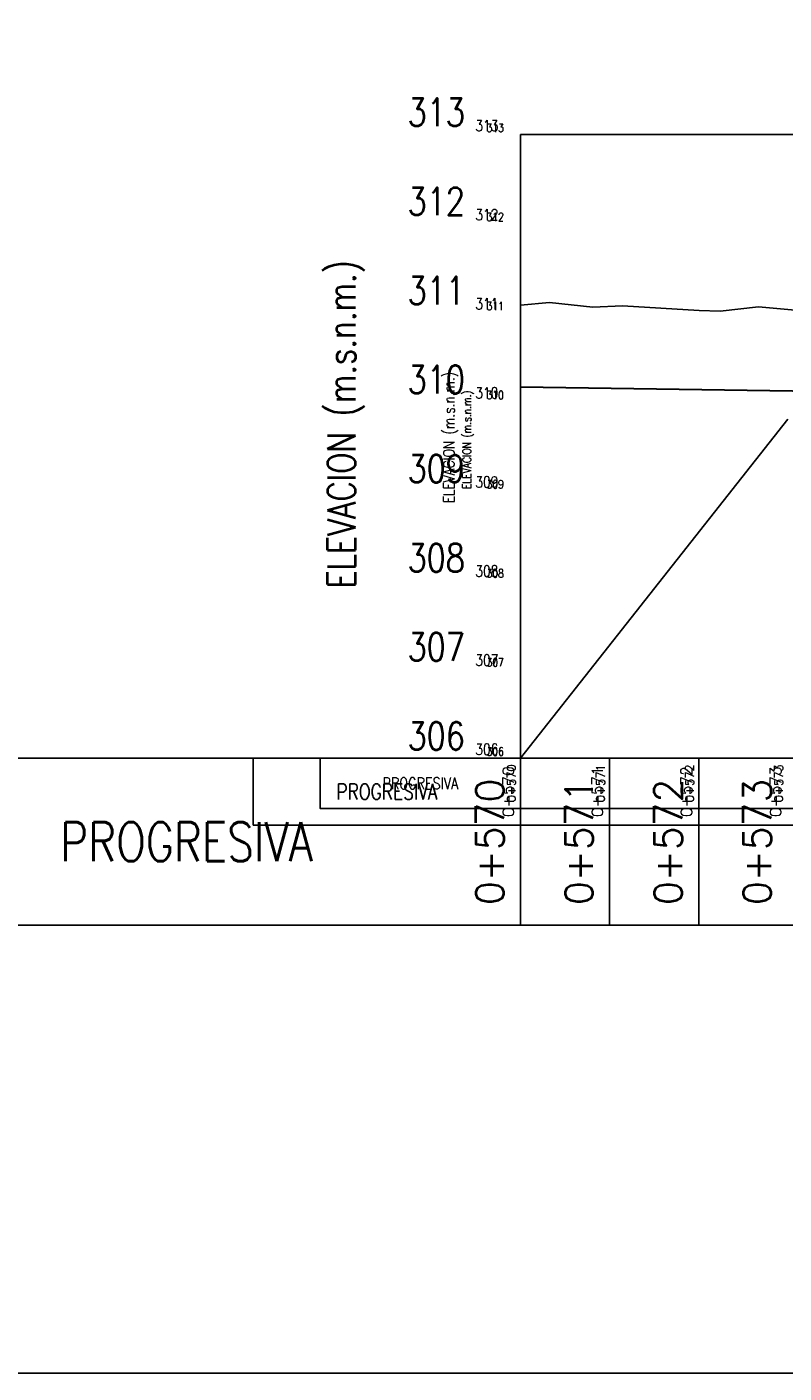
# Model space of a CAD drawing. Header units: metres. Extents: x 719936 to 720643, y 9143565 to 9144018.
# Tile 17 of 56: x 720490 to 720498, y 9143903 to 9143918. Entities that reach past the tile are written whole.
import ezdxf

# ---------------------------------------------------------------- set-up
doc = ezdxf.new("R2010")
doc.units = ezdxf.units.M
for name, pattern in [('CENTER', [2, 1.25, -0.25, 0.25, -0.25]), ('CENTER2', [1.125, 0.75, -0.125, 0.125, -0.125]), ('CONTINUO', [0])]:
    doc.linetypes.add(name, pattern=pattern)
for name, color, linetype in [('-01-C-DESCOLMA', 5, 'CENTER2'), ('01_CIVI_322_PF_GRID', 8, 'Continuous'), ('_ESTRUCTURA', 1, 'Continuous'), ('AecObjExplode_PLANTA RAPIDA_Vport_1ECE', 7, 'Continuous'), ('AecObjExplode_PLANTA RAPIDA_Vport_1ED3', 7, 'Continuous'), ('AecObjExplode_PLANTA RAPIDA_Vport_1ED7', 7, 'Continuous'), ('AecObjExplode_PLANTA RAPIDA_Vport_220C', 7, 'Continuous'), ('AecObjExplode_PLANTA RAPIDA_Vport_22C7', 7, 'Continuous'), ('AecObjExplode_PLANTA RAPIDA_Vport_22CB', 7, 'Continuous'), ('AecObjExplode_PLANTA RAPIDA_Vport_22E2', 7, 'Continuous'), ('AecObjExplode_PLANTA RAPIDA_Vport_22EB', 7, 'Continuous'), ('AecObjExplode_PLANTA RAPIDA_Vport_2460', 7, 'Continuous'), ('AecObjExplode_PLANTA RAPIDA_Vport_2496', 7, 'Continuous'), ('AIR.A3-TN', 32, 'Continuous'), ('AIR_NOTAS A-3', 7, 'Continuous'), ('C-ALIG', 5, 'CENTER'), ('C-Borde de Camino', 2, 'Continuous'), ('C-ROAD-PROF-TEXT', 7, 'Continuous'), ('C-ROAD-PROF-VIEW', 7, 'Continuous')]:
    doc.layers.add(name, color=color, linetype=linetype)
doc.styles.add('AIR-Simplex.(0.80)', font='simplex.shx', dxfattribs={"width": 0.8})
doc.styles.get("Standard").update_dxf_attribs({"font": 'simplex.shx'})

# ---------------------------------------------------------------- blocks, each defined once
blk = doc.blocks.new('AecObjExplode_PLANTA RAPIDA_Vport_1ECE')
at = {"layer": '-01-C-DESCOLMA', "color": 5, "linetype": 'CENTER2', "lineweight": 30, "ltscale": 5, "flags": 128}
blk.add_lwpolyline([(720495.244, 9143914.384), (720505.244, 9143914.239), (720510.694, 9143914.215), (720522.941, 9143912.014), (720533.741, 9143912.014), (720535.244, 9143913.015), (720540.244, 9143912.964), (720543.244, 9143912.865)], dxfattribs=at)
at = {"layer": '01_CIVI_322_PF_GRID', "color": 7, "linetype": 'Continuous', "lineweight": -3}
for p, q in [((720495.244, 9143910.215), (720495.244, 9143917.215)), ((720495.244, 9143917.215), (720545.244, 9143917.215)), ((720495.244, 9143910.215), (720545.244, 9143910.215))]:
    blk.add_line(p, q, dxfattribs=at)
at = {"layer": 'AIR.A3-TN', "color": 32, "linetype": 'Continuous', "lineweight": -3, "ltscale": 5, "flags": 128}
blk.add_lwpolyline([(720495.244, 9143915.299), (720495.568, 9143915.328), (720496.055, 9143915.276), (720496.387, 9143915.291), (720497.248, 9143915.239), (720497.484, 9143915.234), (720497.914, 9143915.281), (720498.367, 9143915.24)], dxfattribs=at)
at = {"layer": 'C-ROAD-PROF-VIEW', "color": 7, "linetype": 'Continuous', "lineweight": -3}
for p, q in [((720495.244, 9143908.34), (720495.244, 9143910.215)), ((720496.244, 9143908.34), (720496.244, 9143910.215)), ((720497.244, 9143908.34), (720497.244, 9143910.215))]:
    blk.add_line(p, q, dxfattribs=at)
for points in [[(720495.244, 9143908.34), (720495.244, 9143910.215), (720487.744, 9143910.215), (720487.744, 9143908.34)], [(720495.244, 9143908.34), (720545.244, 9143908.34), (720545.244, 9143910.215), (720495.244, 9143910.215)]]:
    blk.add_3dface(points, dxfattribs=at)
at = {"layer": 'AIR_NOTAS A-3', "color": 4, "linetype": 'Continuous', "lineweight": -3, "insert": (720491.494, 9143909.277), "char_height": 0.4375, "attachment_point": 5, "style": 'AIR-Simplex.(0.80)'}
blk.add_mtext('{\\C4;PROGRESIVA}', dxfattribs=at)
at = {"layer": 'C-ROAD-PROF-TEXT', "color": 7, "linetype": 'Continuous', "lineweight": -3, "char_height": 0.3125, "attachment_point": 8, "rotation": 90}
for s, insert in [('0+570', (720495.056, 9143909.277)), ('0+571', (720496.056, 9143909.277)), ('0+572', (720497.056, 9143909.277)), ('0+573', (720498.056, 9143909.277))]:
    blk.add_mtext(s, dxfattribs=dict(at, insert=insert))
at = {"layer": 'C-ROAD-PROF-VIEW', "color": 7, "linetype": 'Continuous', "lineweight": -3, "char_height": 0.3125, "attachment_point": 6, "style": 'AIR-Simplex.(0.80)'}
for s, insert in [('313', (720494.619, 9143917.465)), ('312', (720494.619, 9143916.465)), ('311', (720494.619, 9143915.465)), ('310', (720494.619, 9143914.465)), ('309', (720494.619, 9143913.465)), ('308', (720494.619, 9143912.465)), ('307', (720494.619, 9143911.465)), ('306', (720494.619, 9143910.465))]:
    blk.add_mtext(s, dxfattribs=dict(at, insert=insert))
at = {"layer": 'C-ROAD-PROF-VIEW', "color": 7, "linetype": 'Continuous', "lineweight": -3, "insert": (720493.494, 9143913.965), "char_height": 0.3125, "attachment_point": 8, "rotation": 90, "style": 'AIR-Simplex.(0.80)'}
blk.add_mtext('ELEVACION (m.s.n.m.)', dxfattribs=at)
blk = doc.blocks.new('AecObjExplode_PLANTA RAPIDA_Vport_1ED3')
at = {"layer": '-01-C-DESCOLMA', "color": 5, "linetype": 'CENTER2', "lineweight": 30, "ltscale": 5, "flags": 128}
blk.add_lwpolyline([(720495.244, 9143914.384), (720505.244, 9143914.239), (720510.694, 9143914.215), (720522.941, 9143912.014), (720533.741, 9143912.014), (720535.244, 9143913.015), (720540.244, 9143912.964), (720543.244, 9143912.865)], dxfattribs=at)
at = {"layer": '01_CIVI_322_PF_GRID', "color": 7, "linetype": 'Continuous', "lineweight": -3}
for p, q in [((720495.244, 9143910.215), (720495.244, 9143917.215)), ((720495.244, 9143917.215), (720545.244, 9143917.215)), ((720495.244, 9143910.215), (720545.244, 9143910.215))]:
    blk.add_line(p, q, dxfattribs=at)
at = {"layer": 'AIR.A3-TN', "color": 32, "linetype": 'Continuous', "lineweight": -3, "ltscale": 5, "flags": 128}
blk.add_lwpolyline([(720495.244, 9143915.299), (720495.568, 9143915.328), (720496.055, 9143915.276), (720496.387, 9143915.291), (720497.248, 9143915.239), (720497.484, 9143915.234), (720497.914, 9143915.281), (720498.367, 9143915.24)], dxfattribs=at)
at = {"layer": 'C-ROAD-PROF-VIEW', "color": 7, "linetype": 'Continuous', "lineweight": -3}
for p, q in [((720495.244, 9143909.465), (720495.244, 9143910.215)), ((720496.244, 9143909.465), (720496.244, 9143910.215)), ((720497.244, 9143909.465), (720497.244, 9143910.215))]:
    blk.add_line(p, q, dxfattribs=at)
for points in [[(720495.244, 9143909.465), (720495.244, 9143910.215), (720492.244, 9143910.215), (720492.244, 9143909.465)], [(720495.244, 9143909.465), (720545.244, 9143909.465), (720545.244, 9143910.215), (720495.244, 9143910.215)]]:
    blk.add_3dface(points, dxfattribs=at)
at = {"layer": 'AIR_NOTAS A-3', "color": 4, "linetype": 'Continuous', "lineweight": -3, "insert": (720493.744, 9143909.84), "char_height": 0.175, "attachment_point": 5, "style": 'AIR-Simplex.(0.80)'}
blk.add_mtext('{\\C4;PROGRESIVA}', dxfattribs=at)
at = {"layer": 'C-ROAD-PROF-TEXT', "color": 7, "linetype": 'Continuous', "lineweight": -3, "char_height": 0.125, "attachment_point": 8, "rotation": 90}
for s, insert in [('0+570', (720495.169, 9143909.84)), ('0+571', (720496.169, 9143909.84)), ('0+572', (720497.169, 9143909.84)), ('0+573', (720498.169, 9143909.84))]:
    blk.add_mtext(s, dxfattribs=dict(at, insert=insert))
at = {"layer": 'C-ROAD-PROF-VIEW', "color": 7, "linetype": 'Continuous', "lineweight": -3, "char_height": 0.125, "attachment_point": 6, "style": 'AIR-Simplex.(0.80)'}
for s, insert in [('313', (720494.994, 9143917.315)), ('312', (720494.994, 9143916.315)), ('311', (720494.994, 9143915.315)), ('310', (720494.994, 9143914.315)), ('309', (720494.994, 9143913.315)), ('308', (720494.994, 9143912.315)), ('307', (720494.994, 9143911.315)), ('306', (720494.994, 9143910.315))]:
    blk.add_mtext(s, dxfattribs=dict(at, insert=insert))
at = {"layer": 'C-ROAD-PROF-VIEW', "color": 7, "linetype": 'Continuous', "lineweight": -3, "insert": (720494.544, 9143913.815), "char_height": 0.125, "attachment_point": 8, "rotation": 90, "style": 'AIR-Simplex.(0.80)'}
blk.add_mtext('ELEVACION (m.s.n.m.)', dxfattribs=at)
blk = doc.blocks.new('AecObjExplode_PLANTA RAPIDA_Vport_1ED7')
at = {"layer": '-01-C-DESCOLMA', "color": 5, "linetype": 'CENTER2', "lineweight": 30, "ltscale": 5, "flags": 128}
blk.add_lwpolyline([(720495.244, 9143914.384), (720505.244, 9143914.239), (720510.694, 9143914.215), (720522.941, 9143912.014), (720533.741, 9143912.014), (720535.244, 9143913.015), (720540.244, 9143912.964), (720543.244, 9143912.865)], dxfattribs=at)
at = {"layer": '01_CIVI_322_PF_GRID', "color": 7, "linetype": 'Continuous', "lineweight": -3}
for p, q in [((720495.244, 9143910.215), (720495.244, 9143917.215)), ((720495.244, 9143917.215), (720545.244, 9143917.215)), ((720495.244, 9143910.215), (720545.244, 9143910.215))]:
    blk.add_line(p, q, dxfattribs=at)
at = {"layer": 'AIR.A3-TN', "color": 32, "linetype": 'Continuous', "lineweight": -3, "ltscale": 5, "flags": 128}
blk.add_lwpolyline([(720495.244, 9143915.299), (720495.568, 9143915.328), (720496.055, 9143915.276), (720496.387, 9143915.291), (720497.248, 9143915.239), (720497.484, 9143915.234), (720497.914, 9143915.281), (720498.367, 9143915.24)], dxfattribs=at)
at = {"layer": 'C-ROAD-PROF-VIEW', "color": 7, "linetype": 'Continuous', "lineweight": -3}
for p, q in [((720495.244, 9143909.465), (720495.244, 9143910.215)), ((720496.244, 9143909.465), (720496.244, 9143910.215)), ((720497.244, 9143909.465), (720497.244, 9143910.215))]:
    blk.add_line(p, q, dxfattribs=at)
for points in [[(720495.244, 9143909.465), (720495.244, 9143910.215), (720492.244, 9143910.215), (720492.244, 9143909.465)], [(720495.244, 9143909.465), (720545.244, 9143909.465), (720545.244, 9143910.215), (720495.244, 9143910.215)]]:
    blk.add_3dface(points, dxfattribs=at)
at = {"layer": 'AIR_NOTAS A-3', "color": 4, "linetype": 'Continuous', "lineweight": -3, "insert": (720493.744, 9143909.84), "char_height": 0.175, "attachment_point": 5, "style": 'AIR-Simplex.(0.80)'}
blk.add_mtext('{\\C4;PROGRESIVA}', dxfattribs=at)
at = {"layer": 'C-ROAD-PROF-TEXT', "color": 7, "linetype": 'Continuous', "lineweight": -3, "char_height": 0.125, "attachment_point": 8, "rotation": 90}
for s, insert in [('0+570', (720495.169, 9143909.84)), ('0+571', (720496.169, 9143909.84)), ('0+572', (720497.169, 9143909.84)), ('0+573', (720498.169, 9143909.84))]:
    blk.add_mtext(s, dxfattribs=dict(at, insert=insert))
at = {"layer": 'C-ROAD-PROF-VIEW', "color": 7, "linetype": 'Continuous', "lineweight": -3, "char_height": 0.125, "attachment_point": 6, "style": 'AIR-Simplex.(0.80)'}
for s, insert in [('313', (720494.994, 9143917.315)), ('312', (720494.994, 9143916.315)), ('311', (720494.994, 9143915.315)), ('310', (720494.994, 9143914.315)), ('309', (720494.994, 9143913.315)), ('308', (720494.994, 9143912.315)), ('307', (720494.994, 9143911.315)), ('306', (720494.994, 9143910.315))]:
    blk.add_mtext(s, dxfattribs=dict(at, insert=insert))
at = {"layer": 'C-ROAD-PROF-VIEW', "color": 7, "linetype": 'Continuous', "lineweight": -3, "insert": (720494.544, 9143913.815), "char_height": 0.125, "attachment_point": 8, "rotation": 90, "style": 'AIR-Simplex.(0.80)'}
blk.add_mtext('ELEVACION (m.s.n.m.)', dxfattribs=at)
blk = doc.blocks.new('AecObjExplode_PLANTA RAPIDA_Vport_220C')
at = {"layer": '-01-C-DESCOLMA', "color": 5, "linetype": 'CENTER2', "lineweight": 30, "ltscale": 5, "flags": 128}
blk.add_lwpolyline([(720495.244, 9143914.384), (720505.244, 9143914.239), (720510.694, 9143914.215), (720522.941, 9143912.014), (720533.741, 9143912.014), (720535.244, 9143913.015), (720540.244, 9143912.964), (720543.244, 9143912.865)], dxfattribs=at)
at = {"layer": '01_CIVI_322_PF_GRID', "color": 7, "linetype": 'Continuous', "lineweight": -3}
for p, q in [((720495.244, 9143910.215), (720495.244, 9143917.215)), ((720495.244, 9143917.215), (720545.244, 9143917.215)), ((720495.244, 9143910.215), (720545.244, 9143910.215))]:
    blk.add_line(p, q, dxfattribs=at)
at = {"layer": 'AIR.A3-TN', "color": 32, "linetype": 'Continuous', "lineweight": -3, "ltscale": 5, "flags": 128}
blk.add_lwpolyline([(720495.244, 9143915.299), (720495.568, 9143915.328), (720496.055, 9143915.276), (720496.387, 9143915.291), (720497.248, 9143915.239), (720497.484, 9143915.234), (720497.914, 9143915.281), (720498.367, 9143915.24)], dxfattribs=at)
at = {"layer": 'C-ROAD-PROF-VIEW', "color": 7, "linetype": 'Continuous', "lineweight": -3}
for p, q in [((720495.244, 9143908.34), (720495.244, 9143910.215)), ((720496.244, 9143908.34), (720496.244, 9143910.215)), ((720497.244, 9143908.34), (720497.244, 9143910.215))]:
    blk.add_line(p, q, dxfattribs=at)
for points in [[(720495.244, 9143908.34), (720495.244, 9143910.215), (720487.744, 9143910.215), (720487.744, 9143908.34)], [(720495.244, 9143908.34), (720545.244, 9143908.34), (720545.244, 9143910.215), (720495.244, 9143910.215)]]:
    blk.add_3dface(points, dxfattribs=at)
at = {"layer": 'AIR_NOTAS A-3', "color": 4, "linetype": 'Continuous', "lineweight": -3, "insert": (720491.494, 9143909.277), "char_height": 0.4375, "attachment_point": 5, "style": 'AIR-Simplex.(0.80)'}
blk.add_mtext('{\\C4;PROGRESIVA}', dxfattribs=at)
at = {"layer": 'C-ROAD-PROF-TEXT', "color": 7, "linetype": 'Continuous', "lineweight": -3, "char_height": 0.3125, "attachment_point": 8, "rotation": 90}
for s, insert in [('0+570', (720495.056, 9143909.277)), ('0+571', (720496.056, 9143909.277)), ('0+572', (720497.056, 9143909.277)), ('0+573', (720498.056, 9143909.277))]:
    blk.add_mtext(s, dxfattribs=dict(at, insert=insert))
at = {"layer": 'C-ROAD-PROF-VIEW', "color": 7, "linetype": 'Continuous', "lineweight": -3, "char_height": 0.3125, "attachment_point": 6, "style": 'AIR-Simplex.(0.80)'}
for s, insert in [('313', (720494.619, 9143917.465)), ('312', (720494.619, 9143916.465)), ('311', (720494.619, 9143915.465)), ('310', (720494.619, 9143914.465)), ('309', (720494.619, 9143913.465)), ('308', (720494.619, 9143912.465)), ('307', (720494.619, 9143911.465)), ('306', (720494.619, 9143910.465))]:
    blk.add_mtext(s, dxfattribs=dict(at, insert=insert))
at = {"layer": 'C-ROAD-PROF-VIEW', "color": 7, "linetype": 'Continuous', "lineweight": -3, "insert": (720493.494, 9143913.965), "char_height": 0.3125, "attachment_point": 8, "rotation": 90, "style": 'AIR-Simplex.(0.80)'}
blk.add_mtext('ELEVACION (m.s.n.m.)', dxfattribs=at)
blk = doc.blocks.new('AecObjExplode_PLANTA RAPIDA_Vport_22C7')
at = {"layer": '-01-C-DESCOLMA', "color": 5, "linetype": 'CENTER2', "lineweight": 30, "ltscale": 5, "flags": 128}
blk.add_lwpolyline([(720495.244, 9143914.384), (720505.244, 9143914.239), (720510.694, 9143914.215), (720522.941, 9143912.014), (720533.741, 9143912.014), (720535.244, 9143913.015), (720540.244, 9143912.964), (720543.244, 9143912.865)], dxfattribs=at)
at = {"layer": '01_CIVI_322_PF_GRID', "color": 7, "linetype": 'Continuous', "lineweight": -3}
for p, q in [((720495.244, 9143910.215), (720495.244, 9143917.215)), ((720495.244, 9143917.215), (720545.244, 9143917.215)), ((720495.244, 9143910.215), (720545.244, 9143910.215))]:
    blk.add_line(p, q, dxfattribs=at)
at = {"layer": 'AIR.A3-TN', "color": 32, "linetype": 'Continuous', "lineweight": -3, "ltscale": 5, "flags": 128}
blk.add_lwpolyline([(720495.244, 9143915.299), (720495.568, 9143915.328), (720496.055, 9143915.276), (720496.387, 9143915.291), (720497.248, 9143915.239), (720497.484, 9143915.234), (720497.914, 9143915.281), (720498.367, 9143915.24)], dxfattribs=at)
at = {"layer": 'C-ROAD-PROF-VIEW', "color": 7, "linetype": 'Continuous', "lineweight": -3}
for p, q in [((720495.244, 9143909.652), (720495.244, 9143910.215)), ((720496.244, 9143909.652), (720496.244, 9143910.215)), ((720497.244, 9143909.652), (720497.244, 9143910.215))]:
    blk.add_line(p, q, dxfattribs=at)
for points in [[(720495.244, 9143909.652), (720495.244, 9143910.215), (720492.994, 9143910.215), (720492.994, 9143909.652)], [(720495.244, 9143909.652), (720545.244, 9143909.652), (720545.244, 9143910.215), (720495.244, 9143910.215)]]:
    blk.add_3dface(points, dxfattribs=at)
at = {"layer": 'AIR_NOTAS A-3', "color": 4, "linetype": 'Continuous', "lineweight": -3, "insert": (720494.119, 9143909.933), "char_height": 0.13125, "attachment_point": 5, "style": 'AIR-Simplex.(0.80)'}
blk.add_mtext('{\\C4;PROGRESIVA}', dxfattribs=at)
at = {"layer": 'C-ROAD-PROF-TEXT', "color": 7, "linetype": 'Continuous', "lineweight": -3, "char_height": 0.0938, "attachment_point": 8, "rotation": 90}
for s, insert in [('0+570', (720495.188, 9143909.933)), ('0+571', (720496.188, 9143909.933)), ('0+572', (720497.188, 9143909.933)), ('0+573', (720498.188, 9143909.933))]:
    blk.add_mtext(s, dxfattribs=dict(at, insert=insert))
at = {"layer": 'C-ROAD-PROF-VIEW', "color": 7, "linetype": 'Continuous', "lineweight": -3, "char_height": 0.0938, "attachment_point": 6, "style": 'AIR-Simplex.(0.80)'}
for s, insert in [('313', (720495.056, 9143917.29)), ('312', (720495.056, 9143916.29)), ('311', (720495.056, 9143915.29)), ('310', (720495.056, 9143914.29)), ('309', (720495.056, 9143913.29)), ('308', (720495.056, 9143912.29)), ('307', (720495.056, 9143911.29)), ('306', (720495.056, 9143910.29))]:
    blk.add_mtext(s, dxfattribs=dict(at, insert=insert))
at = {"layer": 'C-ROAD-PROF-VIEW', "color": 7, "linetype": 'Continuous', "lineweight": -3, "insert": (720494.719, 9143913.79), "char_height": 0.09375, "attachment_point": 8, "rotation": 90, "style": 'AIR-Simplex.(0.80)'}
blk.add_mtext('ELEVACION (m.s.n.m.)', dxfattribs=at)
blk = doc.blocks.new('AecObjExplode_PLANTA RAPIDA_Vport_22CB')
at = {"layer": '-01-C-DESCOLMA', "color": 5, "linetype": 'CENTER2', "lineweight": 30, "ltscale": 5, "flags": 128}
blk.add_lwpolyline([(720495.244, 9143914.384), (720505.244, 9143914.239), (720510.694, 9143914.215), (720522.941, 9143912.014), (720533.741, 9143912.014), (720535.244, 9143913.015), (720540.244, 9143912.964), (720543.244, 9143912.865)], dxfattribs=at)
at = {"layer": '01_CIVI_322_PF_GRID', "color": 7, "linetype": 'Continuous', "lineweight": -3}
for p, q in [((720495.244, 9143910.215), (720495.244, 9143917.215)), ((720495.244, 9143917.215), (720545.244, 9143917.215)), ((720495.244, 9143910.215), (720545.244, 9143910.215))]:
    blk.add_line(p, q, dxfattribs=at)
at = {"layer": 'AIR.A3-TN', "color": 32, "linetype": 'Continuous', "lineweight": -3, "ltscale": 5, "flags": 128}
blk.add_lwpolyline([(720495.244, 9143915.299), (720495.568, 9143915.328), (720496.055, 9143915.276), (720496.387, 9143915.291), (720497.248, 9143915.239), (720497.484, 9143915.234), (720497.914, 9143915.281), (720498.367, 9143915.24)], dxfattribs=at)
at = {"layer": 'C-ROAD-PROF-VIEW', "color": 7, "linetype": 'Continuous', "lineweight": -3}
for p, q in [((720495.244, 9143909.652), (720495.244, 9143910.215)), ((720496.244, 9143909.652), (720496.244, 9143910.215)), ((720497.244, 9143909.652), (720497.244, 9143910.215))]:
    blk.add_line(p, q, dxfattribs=at)
for points in [[(720495.244, 9143909.652), (720495.244, 9143910.215), (720492.994, 9143910.215), (720492.994, 9143909.652)], [(720495.244, 9143909.652), (720545.244, 9143909.652), (720545.244, 9143910.215), (720495.244, 9143910.215)]]:
    blk.add_3dface(points, dxfattribs=at)
at = {"layer": 'AIR_NOTAS A-3', "color": 4, "linetype": 'Continuous', "lineweight": -3, "insert": (720494.119, 9143909.933), "char_height": 0.13125, "attachment_point": 5, "style": 'AIR-Simplex.(0.80)'}
blk.add_mtext('{\\C4;PROGRESIVA}', dxfattribs=at)
at = {"layer": 'C-ROAD-PROF-TEXT', "color": 7, "linetype": 'Continuous', "lineweight": -3, "char_height": 0.0938, "attachment_point": 8, "rotation": 90}
for s, insert in [('0+570', (720495.188, 9143909.933)), ('0+571', (720496.188, 9143909.933)), ('0+572', (720497.188, 9143909.933)), ('0+573', (720498.188, 9143909.933))]:
    blk.add_mtext(s, dxfattribs=dict(at, insert=insert))
at = {"layer": 'C-ROAD-PROF-VIEW', "color": 7, "linetype": 'Continuous', "lineweight": -3, "char_height": 0.0938, "attachment_point": 6, "style": 'AIR-Simplex.(0.80)'}
for s, insert in [('313', (720495.056, 9143917.29)), ('312', (720495.056, 9143916.29)), ('311', (720495.056, 9143915.29)), ('310', (720495.056, 9143914.29)), ('309', (720495.056, 9143913.29)), ('308', (720495.056, 9143912.29)), ('307', (720495.056, 9143911.29)), ('306', (720495.056, 9143910.29))]:
    blk.add_mtext(s, dxfattribs=dict(at, insert=insert))
at = {"layer": 'C-ROAD-PROF-VIEW', "color": 7, "linetype": 'Continuous', "lineweight": -3, "insert": (720494.719, 9143913.79), "char_height": 0.09375, "attachment_point": 8, "rotation": 90, "style": 'AIR-Simplex.(0.80)'}
blk.add_mtext('ELEVACION (m.s.n.m.)', dxfattribs=at)
blk = doc.blocks.new('AecObjExplode_PLANTA RAPIDA_Vport_22E2')
at = {"layer": '-01-C-DESCOLMA', "color": 5, "linetype": 'CENTER2', "lineweight": 30, "ltscale": 5, "flags": 128}
blk.add_lwpolyline([(720495.244, 9143914.384), (720505.244, 9143914.239), (720510.694, 9143914.215), (720522.941, 9143912.014), (720533.741, 9143912.014), (720535.244, 9143913.015), (720540.244, 9143912.964), (720543.244, 9143912.865)], dxfattribs=at)
at = {"layer": '01_CIVI_322_PF_GRID', "color": 7, "linetype": 'Continuous', "lineweight": -3}
for p, q in [((720495.244, 9143910.215), (720495.244, 9143917.215)), ((720495.244, 9143917.215), (720545.244, 9143917.215)), ((720495.244, 9143910.215), (720545.244, 9143910.215))]:
    blk.add_line(p, q, dxfattribs=at)
at = {"layer": 'AIR.A3-TN', "color": 32, "linetype": 'Continuous', "lineweight": -3, "ltscale": 5, "flags": 128}
blk.add_lwpolyline([(720495.244, 9143915.299), (720495.568, 9143915.328), (720496.055, 9143915.276), (720496.387, 9143915.291), (720497.248, 9143915.239), (720497.484, 9143915.234), (720497.914, 9143915.281), (720498.367, 9143915.24)], dxfattribs=at)
at = {"layer": 'C-ROAD-PROF-VIEW', "color": 7, "linetype": 'Continuous', "lineweight": -3}
for p, q in [((720495.244, 9143909.652), (720495.244, 9143910.215)), ((720496.244, 9143909.652), (720496.244, 9143910.215)), ((720497.244, 9143909.652), (720497.244, 9143910.215))]:
    blk.add_line(p, q, dxfattribs=at)
for points in [[(720495.244, 9143909.652), (720495.244, 9143910.215), (720492.994, 9143910.215), (720492.994, 9143909.652)], [(720495.244, 9143909.652), (720545.244, 9143909.652), (720545.244, 9143910.215), (720495.244, 9143910.215)]]:
    blk.add_3dface(points, dxfattribs=at)
at = {"layer": 'AIR_NOTAS A-3', "color": 4, "linetype": 'Continuous', "lineweight": -3, "insert": (720494.119, 9143909.933), "char_height": 0.13125, "attachment_point": 5, "style": 'AIR-Simplex.(0.80)'}
blk.add_mtext('{\\C4;PROGRESIVA}', dxfattribs=at)
at = {"layer": 'C-ROAD-PROF-TEXT', "color": 7, "linetype": 'Continuous', "lineweight": -3, "char_height": 0.0938, "attachment_point": 8, "rotation": 90}
for s, insert in [('0+570', (720495.188, 9143909.933)), ('0+571', (720496.188, 9143909.933)), ('0+572', (720497.188, 9143909.933)), ('0+573', (720498.188, 9143909.933))]:
    blk.add_mtext(s, dxfattribs=dict(at, insert=insert))
at = {"layer": 'C-ROAD-PROF-VIEW', "color": 7, "linetype": 'Continuous', "lineweight": -3, "char_height": 0.0938, "attachment_point": 6, "style": 'AIR-Simplex.(0.80)'}
for s, insert in [('313', (720495.056, 9143917.29)), ('312', (720495.056, 9143916.29)), ('311', (720495.056, 9143915.29)), ('310', (720495.056, 9143914.29)), ('309', (720495.056, 9143913.29)), ('308', (720495.056, 9143912.29)), ('307', (720495.056, 9143911.29)), ('306', (720495.056, 9143910.29))]:
    blk.add_mtext(s, dxfattribs=dict(at, insert=insert))
at = {"layer": 'C-ROAD-PROF-VIEW', "color": 7, "linetype": 'Continuous', "lineweight": -3, "insert": (720494.719, 9143913.79), "char_height": 0.09375, "attachment_point": 8, "rotation": 90, "style": 'AIR-Simplex.(0.80)'}
blk.add_mtext('ELEVACION (m.s.n.m.)', dxfattribs=at)
blk = doc.blocks.new('AecObjExplode_PLANTA RAPIDA_Vport_22EB')
at = {"layer": '-01-C-DESCOLMA', "color": 5, "linetype": 'CENTER2', "lineweight": 30, "ltscale": 5, "flags": 128}
blk.add_lwpolyline([(720495.244, 9143914.384), (720505.244, 9143914.239), (720510.694, 9143914.215), (720522.941, 9143912.014), (720533.741, 9143912.014), (720535.244, 9143913.015), (720540.244, 9143912.964), (720543.244, 9143912.865)], dxfattribs=at)
at = {"layer": '01_CIVI_322_PF_GRID', "color": 7, "linetype": 'Continuous', "lineweight": -3}
for p, q in [((720495.244, 9143910.215), (720495.244, 9143917.215)), ((720495.244, 9143917.215), (720545.244, 9143917.215)), ((720495.244, 9143910.215), (720545.244, 9143910.215))]:
    blk.add_line(p, q, dxfattribs=at)
at = {"layer": 'AIR.A3-TN', "color": 32, "linetype": 'Continuous', "lineweight": -3, "ltscale": 5, "flags": 128}
blk.add_lwpolyline([(720495.244, 9143915.299), (720495.568, 9143915.328), (720496.055, 9143915.276), (720496.387, 9143915.291), (720497.248, 9143915.239), (720497.484, 9143915.234), (720497.914, 9143915.281), (720498.367, 9143915.24)], dxfattribs=at)
at = {"layer": 'C-ROAD-PROF-VIEW', "color": 7, "linetype": 'Continuous', "lineweight": -3}
for p, q in [((720495.244, 9143909.652), (720495.244, 9143910.215)), ((720496.244, 9143909.652), (720496.244, 9143910.215)), ((720497.244, 9143909.652), (720497.244, 9143910.215))]:
    blk.add_line(p, q, dxfattribs=at)
for points in [[(720495.244, 9143909.652), (720495.244, 9143910.215), (720492.994, 9143910.215), (720492.994, 9143909.652)], [(720495.244, 9143909.652), (720545.244, 9143909.652), (720545.244, 9143910.215), (720495.244, 9143910.215)]]:
    blk.add_3dface(points, dxfattribs=at)
at = {"layer": 'AIR_NOTAS A-3', "color": 4, "linetype": 'Continuous', "lineweight": -3, "insert": (720494.119, 9143909.933), "char_height": 0.13125, "attachment_point": 5, "style": 'AIR-Simplex.(0.80)'}
blk.add_mtext('{\\C4;PROGRESIVA}', dxfattribs=at)
at = {"layer": 'C-ROAD-PROF-TEXT', "color": 7, "linetype": 'Continuous', "lineweight": -3, "char_height": 0.0938, "attachment_point": 8, "rotation": 90}
for s, insert in [('0+570', (720495.188, 9143909.933)), ('0+571', (720496.188, 9143909.933)), ('0+572', (720497.188, 9143909.933)), ('0+573', (720498.188, 9143909.933))]:
    blk.add_mtext(s, dxfattribs=dict(at, insert=insert))
at = {"layer": 'C-ROAD-PROF-VIEW', "color": 7, "linetype": 'Continuous', "lineweight": -3, "char_height": 0.0938, "attachment_point": 6, "style": 'AIR-Simplex.(0.80)'}
for s, insert in [('313', (720495.056, 9143917.29)), ('312', (720495.056, 9143916.29)), ('311', (720495.056, 9143915.29)), ('310', (720495.056, 9143914.29)), ('309', (720495.056, 9143913.29)), ('308', (720495.056, 9143912.29)), ('307', (720495.056, 9143911.29)), ('306', (720495.056, 9143910.29))]:
    blk.add_mtext(s, dxfattribs=dict(at, insert=insert))
at = {"layer": 'C-ROAD-PROF-VIEW', "color": 7, "linetype": 'Continuous', "lineweight": -3, "insert": (720494.719, 9143913.79), "char_height": 0.09375, "attachment_point": 8, "rotation": 90, "style": 'AIR-Simplex.(0.80)'}
blk.add_mtext('ELEVACION (m.s.n.m.)', dxfattribs=at)
blk = doc.blocks.new('AecObjExplode_PLANTA RAPIDA_Vport_2460')
at = {"layer": '-01-C-DESCOLMA', "color": 5, "linetype": 'CENTER2', "lineweight": 30, "ltscale": 5, "flags": 128}
blk.add_lwpolyline([(720495.244, 9143914.384), (720505.244, 9143914.239), (720510.694, 9143914.215), (720522.941, 9143912.014), (720533.741, 9143912.014), (720535.244, 9143913.015), (720540.244, 9143912.964), (720543.244, 9143912.865)], dxfattribs=at)
at = {"layer": '01_CIVI_322_PF_GRID', "color": 7, "linetype": 'Continuous', "lineweight": -3}
for p, q in [((720495.244, 9143910.215), (720495.244, 9143917.215)), ((720495.244, 9143917.215), (720545.244, 9143917.215)), ((720495.244, 9143910.215), (720545.244, 9143910.215))]:
    blk.add_line(p, q, dxfattribs=at)
at = {"layer": 'AIR.A3-TN', "color": 32, "linetype": 'Continuous', "lineweight": -3, "ltscale": 5, "flags": 128}
blk.add_lwpolyline([(720495.244, 9143915.299), (720495.568, 9143915.328), (720496.055, 9143915.276), (720496.387, 9143915.291), (720497.248, 9143915.239), (720497.484, 9143915.234), (720497.914, 9143915.281), (720498.367, 9143915.24)], dxfattribs=at)
at = {"layer": 'C-ROAD-PROF-VIEW', "color": 7, "linetype": 'Continuous', "lineweight": -3}
for p, q in [((720495.244, 9143909.652), (720495.244, 9143910.215)), ((720496.244, 9143909.652), (720496.244, 9143910.215)), ((720497.244, 9143909.652), (720497.244, 9143910.215))]:
    blk.add_line(p, q, dxfattribs=at)
for points in [[(720495.244, 9143909.652), (720495.244, 9143910.215), (720492.994, 9143910.215), (720492.994, 9143909.652)], [(720495.244, 9143909.652), (720545.244, 9143909.652), (720545.244, 9143910.215), (720495.244, 9143910.215)]]:
    blk.add_3dface(points, dxfattribs=at)
at = {"layer": 'AIR_NOTAS A-3', "color": 4, "linetype": 'Continuous', "lineweight": -3, "insert": (720494.119, 9143909.933), "char_height": 0.13125, "attachment_point": 5, "style": 'AIR-Simplex.(0.80)'}
blk.add_mtext('{\\C4;PROGRESIVA}', dxfattribs=at)
at = {"layer": 'C-ROAD-PROF-TEXT', "color": 7, "linetype": 'Continuous', "lineweight": -3, "char_height": 0.0937, "attachment_point": 8, "rotation": 90}
for s, insert in [('0+570', (720495.188, 9143909.933)), ('0+571', (720496.188, 9143909.933)), ('0+572', (720497.188, 9143909.933)), ('0+573', (720498.188, 9143909.933))]:
    blk.add_mtext(s, dxfattribs=dict(at, insert=insert))
at = {"layer": 'C-ROAD-PROF-VIEW', "color": 7, "linetype": 'Continuous', "lineweight": -3, "char_height": 0.0937, "attachment_point": 6, "style": 'AIR-Simplex.(0.80)'}
for s, insert in [('313', (720495.056, 9143917.29)), ('312', (720495.056, 9143916.29)), ('311', (720495.056, 9143915.29)), ('310', (720495.056, 9143914.29)), ('309', (720495.056, 9143913.29)), ('308', (720495.056, 9143912.29)), ('307', (720495.056, 9143911.29)), ('306', (720495.056, 9143910.29))]:
    blk.add_mtext(s, dxfattribs=dict(at, insert=insert))
at = {"layer": 'C-ROAD-PROF-VIEW', "color": 7, "linetype": 'Continuous', "lineweight": -3, "insert": (720494.719, 9143913.79), "char_height": 0.09375, "attachment_point": 8, "rotation": 90, "style": 'AIR-Simplex.(0.80)'}
blk.add_mtext('ELEVACION (m.s.n.m.)', dxfattribs=at)
blk = doc.blocks.new('AecObjExplode_PLANTA RAPIDA_Vport_2496')
at = {"layer": '-01-C-DESCOLMA', "color": 5, "linetype": 'CENTER2', "lineweight": 30, "ltscale": 5, "flags": 128}
blk.add_lwpolyline([(720495.244, 9143914.384), (720505.244, 9143914.239), (720510.694, 9143914.215), (720522.941, 9143912.014), (720533.741, 9143912.014), (720535.244, 9143913.015), (720540.244, 9143912.964), (720543.244, 9143912.865)], dxfattribs=at)
at = {"layer": '01_CIVI_322_PF_GRID', "color": 7, "linetype": 'Continuous', "lineweight": -3}
for p, q in [((720495.244, 9143910.215), (720495.244, 9143917.215)), ((720495.244, 9143917.215), (720545.244, 9143917.215)), ((720495.244, 9143910.215), (720545.244, 9143910.215))]:
    blk.add_line(p, q, dxfattribs=at)
at = {"layer": 'AIR.A3-TN', "color": 32, "linetype": 'Continuous', "lineweight": -3, "ltscale": 5, "flags": 128}
blk.add_lwpolyline([(720495.244, 9143915.299), (720495.568, 9143915.328), (720496.055, 9143915.276), (720496.387, 9143915.291), (720497.248, 9143915.239), (720497.484, 9143915.234), (720497.914, 9143915.281), (720498.367, 9143915.24)], dxfattribs=at)
at = {"layer": 'C-ROAD-PROF-VIEW', "color": 7, "linetype": 'Continuous', "lineweight": -3}
for p, q in [((720495.244, 9143909.652), (720495.244, 9143910.215)), ((720496.244, 9143909.652), (720496.244, 9143910.215)), ((720497.244, 9143909.652), (720497.244, 9143910.215))]:
    blk.add_line(p, q, dxfattribs=at)
for points in [[(720495.244, 9143909.652), (720495.244, 9143910.215), (720492.994, 9143910.215), (720492.994, 9143909.652)], [(720495.244, 9143909.652), (720545.244, 9143909.652), (720545.244, 9143910.215), (720495.244, 9143910.215)]]:
    blk.add_3dface(points, dxfattribs=at)
at = {"layer": 'AIR_NOTAS A-3', "color": 4, "linetype": 'Continuous', "lineweight": -3, "insert": (720494.119, 9143909.933), "char_height": 0.13125, "attachment_point": 5, "style": 'AIR-Simplex.(0.80)'}
blk.add_mtext('{\\C4;PROGRESIVA}', dxfattribs=at)
at = {"layer": 'C-ROAD-PROF-TEXT', "color": 7, "linetype": 'Continuous', "lineweight": -3, "char_height": 0.0938, "attachment_point": 8, "rotation": 90}
for s, insert in [('0+570', (720495.188, 9143909.933)), ('0+571', (720496.188, 9143909.933)), ('0+572', (720497.188, 9143909.933)), ('0+573', (720498.188, 9143909.933))]:
    blk.add_mtext(s, dxfattribs=dict(at, insert=insert))
at = {"layer": 'C-ROAD-PROF-VIEW', "color": 7, "linetype": 'Continuous', "lineweight": -3, "char_height": 0.0938, "attachment_point": 6, "style": 'AIR-Simplex.(0.80)'}
for s, insert in [('313', (720495.056, 9143917.29)), ('312', (720495.056, 9143916.29)), ('311', (720495.056, 9143915.29)), ('310', (720495.056, 9143914.29)), ('309', (720495.056, 9143913.29)), ('308', (720495.056, 9143912.29)), ('307', (720495.056, 9143911.29)), ('306', (720495.056, 9143910.29))]:
    blk.add_mtext(s, dxfattribs=dict(at, insert=insert))
at = {"layer": 'C-ROAD-PROF-VIEW', "color": 7, "linetype": 'Continuous', "lineweight": -3, "insert": (720494.719, 9143913.79), "char_height": 0.09375, "attachment_point": 8, "rotation": 90, "style": 'AIR-Simplex.(0.80)'}
blk.add_mtext('ELEVACION (m.s.n.m.)', dxfattribs=at)

msp = doc.modelspace()

# ---------------------------------------------------------------- linework, layer by layer
at = {"layer": '_ESTRUCTURA'}
msp.add_lwpolyline([(720479.285, 9143927.055), (720560.413, 9143927.055), (720560.413, 9143903.315), (720479.285, 9143903.315)], close=True, dxfattribs=at)
at = {"layer": 'AIR.A3-TN', "color": 32, "linetype": 'Continuous', "lineweight": -3, "ltscale": 5, "flags": 128}
msp.add_lwpolyline([(720495.244, 9143915.299), (720495.568, 9143915.328), (720496.055, 9143915.276), (720496.387, 9143915.291), (720497.248, 9143915.239), (720497.484, 9143915.234), (720497.914, 9143915.281), (720498.367, 9143915.24)], dxfattribs=at)
at = {"layer": 'C-ALIG', "color": 6, "ltscale": 10}
msp.add_line((720495.244, 9143910.215), (720498.244, 9143914.021), dxfattribs=at)
at = {"layer": 'C-Borde de Camino', "color": 1, "linetype": 'CONTINUO', "lineweight": -3, "ltscale": 2}
msp.add_line((720495.244, 9143914.384), (720505.244, 9143914.239), dxfattribs=at)

# ---------------------------------------------------------------- next in the draw order: block references
at = {"layer": 'AecObjExplode_PLANTA RAPIDA_Vport_1ECE'}
msp.add_blockref('AecObjExplode_PLANTA RAPIDA_Vport_1ECE', (0, 0), dxfattribs=at)

# ---------------------------------------------------------------- next in the draw order: block references
at = {"layer": 'AecObjExplode_PLANTA RAPIDA_Vport_1ED3'}
msp.add_blockref('AecObjExplode_PLANTA RAPIDA_Vport_1ED3', (0, 0), dxfattribs=at)

# ---------------------------------------------------------------- next in the draw order: block references
at = {"layer": 'AecObjExplode_PLANTA RAPIDA_Vport_1ED7'}
msp.add_blockref('AecObjExplode_PLANTA RAPIDA_Vport_1ED7', (0, 0), dxfattribs=at)

# ---------------------------------------------------------------- next in the draw order: block references
at = {"layer": 'AecObjExplode_PLANTA RAPIDA_Vport_220C'}
msp.add_blockref('AecObjExplode_PLANTA RAPIDA_Vport_220C', (0, 0), dxfattribs=at)

# ---------------------------------------------------------------- next in the draw order: block references
at = {"layer": 'AecObjExplode_PLANTA RAPIDA_Vport_22C7'}
msp.add_blockref('AecObjExplode_PLANTA RAPIDA_Vport_22C7', (0, 0), dxfattribs=at)

# ---------------------------------------------------------------- next in the draw order: block references
at = {"layer": 'AecObjExplode_PLANTA RAPIDA_Vport_22CB'}
msp.add_blockref('AecObjExplode_PLANTA RAPIDA_Vport_22CB', (0, 0), dxfattribs=at)

# ---------------------------------------------------------------- next in the draw order: block references
at = {"layer": 'AecObjExplode_PLANTA RAPIDA_Vport_22E2'}
msp.add_blockref('AecObjExplode_PLANTA RAPIDA_Vport_22E2', (0, 0), dxfattribs=at)

# ---------------------------------------------------------------- next in the draw order: block references
at = {"layer": 'AecObjExplode_PLANTA RAPIDA_Vport_22EB'}
msp.add_blockref('AecObjExplode_PLANTA RAPIDA_Vport_22EB', (0, 0), dxfattribs=at)

# ---------------------------------------------------------------- next in the draw order: block references
at = {"layer": 'AecObjExplode_PLANTA RAPIDA_Vport_2460'}
msp.add_blockref('AecObjExplode_PLANTA RAPIDA_Vport_2460', (0, 0), dxfattribs=at)

# ---------------------------------------------------------------- next in the draw order: block references
at = {"layer": 'AecObjExplode_PLANTA RAPIDA_Vport_2496'}
msp.add_blockref('AecObjExplode_PLANTA RAPIDA_Vport_2496', (0, 0), dxfattribs=at)

doc.saveas('drawing.dxf')
